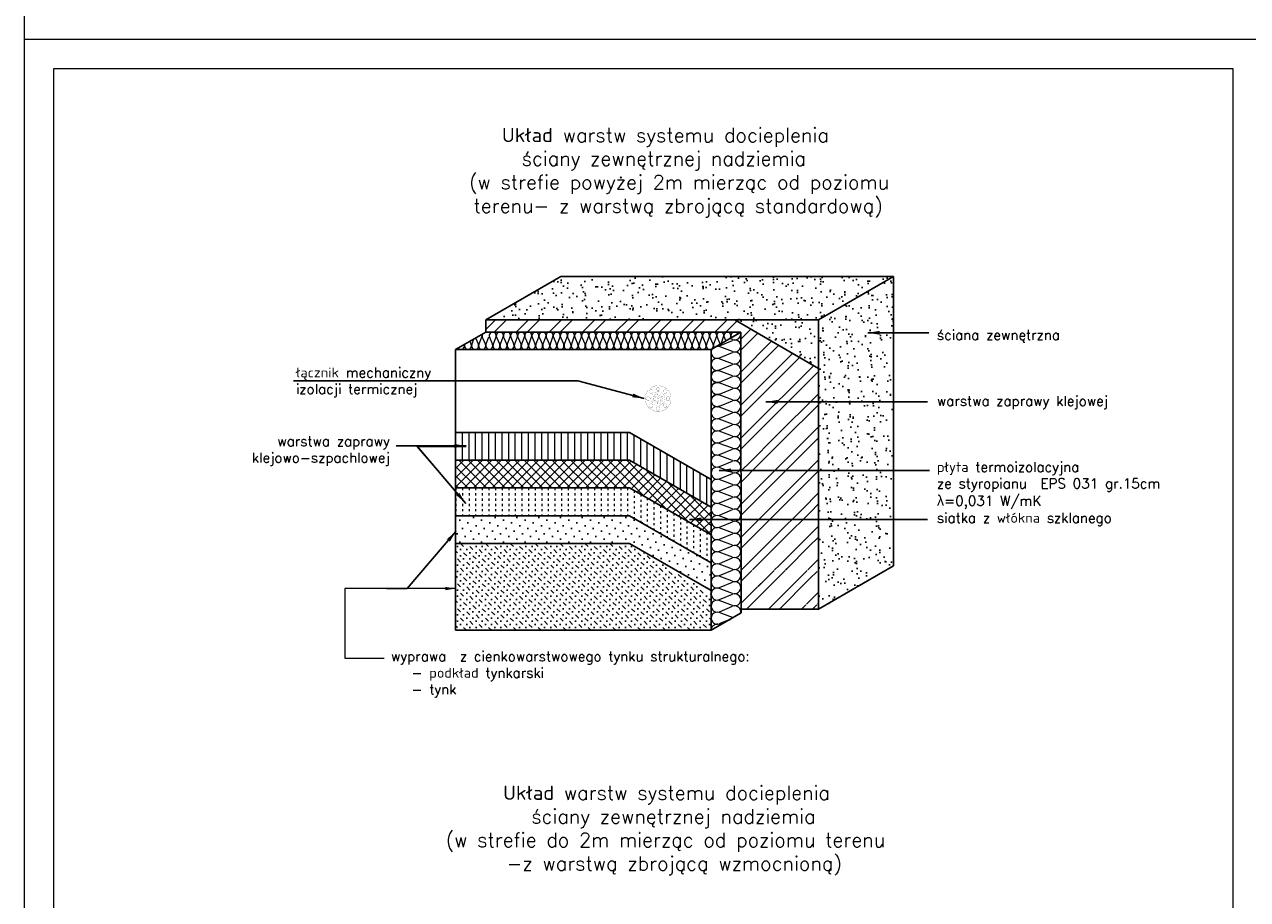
# Model space of a CAD drawing. Header units: millimetres. Extents: x 107252 to 132489, y 44218 to 60710.
# Tile 65 of 72: x 124089 to 126164, y 54588 to 56073. Entities that reach past the tile are written whole.
import ezdxf

# ---------------------------------------------------------------- set-up
doc = ezdxf.new("R2010")
doc.units = ezdxf.units.MM
doc.linetypes.add('ACAD_ISO02W100', pattern=[15, 12, -3])
doc.linetypes.add('ACAD_ISO03W100', pattern=[30, 12, -18])
for name, color, linetype in [('A-BUD-MA-MATERIALY', 7, 'Continuous'), ('FASTENER', 104, 'Continuous'), ('MED', 6, 'Continuous')]:
    doc.layers.add(name, color=color, linetype=linetype)
doc.layers.add('cienka', color=3, linetype='Continuous', lineweight=18)
doc.layers.add('przerywa', color=100, linetype='ACAD_ISO02W100', lineweight=5)
doc.styles.get("Standard").update_dxf_attribs({"font": 'GOTHIC.TTF'})
doc.styles.add('tekst', font='segoeui.ttf', dxfattribs={"height": 20})
doc.dimstyles.new('ISO-25', dxfattribs={"dimtxt": 2.5, "dimasz": 2.5, "dimexe": 1.25, "dimexo": 0.625, "dimtad": 1, "dimtxsty": 'Standard', "dimcen": 2.5, "dimadec": 0, "dimazin": 0, "dimtfac": 1, "dimtmove": 0, "dimatfit": 3, "dimfxl": 1, "dimarcsym": 0})
pattern_1 = [(352.5, (219711.374, 36886.888), (19.683505, 21.0140233), [0, -22.701504, 0, -25.38984, 0, -24.2697]), (322.5, (219711.374, 36886.888), (48.494292, 11.113843), [0, -12.246864, 0, -20.461224, 0, -7.84098]), (282.5, (219698.384, 36899.878), (32.94754, -32.82803), [0, -7.4676, 0, -26.88336, 0, -35.09772]), (272.5, (219698.384, 36899.878), (41.015986, -22.47813), [0, -3.7338, 0, -17.623536, 0, -20.16252])]

msp = doc.modelspace()

# ---------------------------------------------------------------- hatches: boundary and pattern name
at = {"true_color": 0x000000}
h = msp.add_hatch(dxfattribs=at)
h.set_pattern_fill('AR-SAND', color=18, scale=0.588, angle=315, style=0)
h.set_pattern_definition(pattern_1)
h.paths.add_polyline_path([(125354.197, 55571.516), (125435.89, 55571.516), (125563.195, 55645.016), (124998.556, 55645.016), (124871.27, 55571.527), (124871.27, 55571.516), (125283.274, 55571.516)])
h = msp.add_hatch(dxfattribs=at)
h.set_pattern_fill('AR-SAND', color=18, scale=0.588, angle=315, style=0)
h.set_pattern_definition(pattern_1)
h.paths.add_polyline_path([(125563.195, 55645.016), (125435.89, 55571.516), (125435.89, 55080.534), (125563.195, 55154.034)])
h = msp.add_hatch(dxfattribs=at)
h.set_pattern_fill('AR-SAND', color=18, scale=0.588, angle=315, style=0)
h.set_pattern_definition(pattern_1)
h.paths.add_polyline_path([(125354.197, 55571.516), (125293.685, 55571.516), (125435.89, 55488.711), (125435.89, 55571.516)])
at = {"lineweight": 0, "true_color": 0x000000}
h = msp.add_hatch(dxfattribs=at)
h.set_pattern_fill('LINE', color=18, scale=3.528, angle=90, style=0)
h.set_pattern_definition([(270, (211172.198, 74283.98), (-11.2014, -7e-16), [])])
h.paths.add_polyline_path([(124820.244, 55333.184), (124820.244, 55380.224), (125115.452, 55380.224), (125253.644, 55300.439), (125253.644, 55253.399), (125115.452, 55333.184)])
at = {"true_color": 0x000000}
h = msp.add_hatch(dxfattribs=at)
h.set_pattern_fill('NET', color=18, scale=3.528, angle=315, style=0)
h.set_pattern_definition([(45, (211172.198, 74378.06), (7.9205859, -7.9205859), []), (315, (211172.198, 74378.06), (-7.9205859, -7.9205859), [])])
h.paths.add_polyline_path([(124820.244, 55286.144), (124820.244, 55333.184), (125115.452, 55333.184), (125253.644, 55253.399), (125253.644, 55206.359), (125115.452, 55286.144)])
h = msp.add_hatch(dxfattribs=at)
h.set_pattern_fill('DOTS', color=18, scale=8.232, angle=315, style=0)
h.set_pattern_definition([(45, (211172.198, 74378.06), (13.8610253, -4.6203418), [0, -13.0683])])
h.paths.add_polyline_path([(124820.244, 55192.064), (124820.244, 55239.104), (125115.452, 55239.104), (125253.644, 55159.319), (125253.644, 55112.279), (125115.452, 55192.064)])
h = msp.add_hatch(dxfattribs=at)
h.set_pattern_fill('MUDST', color=18, scale=1.176, angle=45, style=0)
h.set_pattern_definition([(315, (211173.349, 74370.414), (5.2803906, -15.8411718), [7.4676, -7.4676, 0, -7.4676, 0, -7.4676])])
h.paths.add_polyline_path([(125115.452, 55192.064), (125254.795, 55104.633), (125254.795, 55044.608), (124821.395, 55044.608), (124820.244, 55192.064)])

# ---------------------------------------------------------------- linework, layer by layer
at = {"color": 18, "true_color": 0x000000}
for p, q in [((124871.269, 55555.049), (124887.746, 55571.527)), ((124885.584, 55550.654), (124906.456, 55571.527)), ((124922.686, 55550.336), (124943.876, 55571.527)), ((124941.396, 55550.336), (124962.587, 55571.527)), ((124979.134, 55550.654), (125000.007, 55571.527)), ((124997.844, 55550.654), (125018.717, 55571.527)), ((125035.264, 55550.654), (125056.137, 55571.527)), ((125053.974, 55550.654), (125074.847, 55571.527)), ((125091.076, 55550.336), (125112.267, 55571.527)), ((125110.104, 55550.654), (125130.977, 55571.527)), ((125147.524, 55550.654), (125168.397, 55571.527)), ((125166.235, 55550.654), (125187.107, 55571.527)), ((125203.655, 55550.654), (125224.527, 55571.527)), ((125222.046, 55550.336), (125243.237, 55571.527)), ((125259.785, 55550.654), (125280.657, 55571.527)), ((125278.495, 55550.654), (125297.269, 55569.429)), ((125304.218, 55538.957), (125320.919, 55555.658)), ((125304.218, 55520.247), (125332.743, 55548.773)), ((125304.218, 55482.827), (125356.393, 55535.002)), ((125304.218, 55464.117), (125368.217, 55528.116)), ((124820.244, 55521.136), (124820.244, 55044.608)), ((125253.644, 55521.136), (125253.644, 55044.608)), ((125304.218, 55426.697), (125391.867, 55514.346)), ((125304.218, 55407.986), (125403.311, 55507.079)), ((125317.319, 55383.668), (125427.341, 55493.689)), ((125332.018, 55379.657), (125435.89, 55483.528)), ((125361.417, 55371.636), (125435.888, 55446.107)), ((125376.116, 55367.625), (125435.888, 55427.397)), ((125304.218, 55370.566), (125317.319, 55383.668)), ((125405.515, 55359.604), (125435.888, 55389.977)), ((124820.244, 55380.224), (125115.452, 55380.224)), ((125115.452, 55380.224), (125253.644, 55300.439)), ((125304.218, 55351.856), (125332.018, 55379.657)), ((125321.127, 55331.346), (125361.417, 55371.636)), ((125335.344, 55326.853), (125376.116, 55367.625)), ((125420.214, 55355.593), (125435.888, 55371.267)), ((125363.779, 55317.867), (125405.515, 55359.604)), ((125377.996, 55313.375), (125420.214, 55355.593)), ((124820.244, 55333.184), (125115.452, 55333.184)), ((125115.452, 55333.184), (125253.644, 55253.399)), ((125304.218, 55314.436), (125321.127, 55331.346)), ((125304.218, 55295.726), (125335.344, 55326.853)), ((125406.431, 55304.389), (125435.888, 55333.847)), ((125326.322, 55280.41), (125363.779, 55317.867)), ((125340.021, 55275.399), (125377.996, 55313.375)), ((125367.419, 55265.377), (125406.431, 55304.389)), ((125381.118, 55260.366), (125420.648, 55299.896)), ((125420.648, 55299.896), (125435.888, 55315.137)), ((124820.244, 55286.144), (125115.452, 55286.144)), ((125115.452, 55286.144), (125253.644, 55206.359)), ((125304.218, 55258.306), (125326.322, 55280.41)), ((125304.218, 55239.596), (125340.021, 55275.399)), ((125323.836, 55221.795), (125367.419, 55265.377)), ((125337.597, 55216.845), (125381.118, 55260.366)), ((125408.516, 55250.344), (125435.888, 55277.717)), ((125422.215, 55245.333), (125435.888, 55259.007)), ((124820.244, 55239.104), (125115.452, 55239.104)), ((125115.452, 55239.104), (125253.644, 55159.319)), ((125365.118, 55206.946), (125408.516, 55250.344)), ((125378.878, 55201.997), (125422.215, 55245.333)), ((125304.218, 55202.176), (125323.836, 55221.795)), ((125304.218, 55183.466), (125337.597, 55216.845)), ((125406.399, 55192.097), (125435.888, 55221.587)), ((125328.955, 55170.783), (125365.118, 55206.946)), ((125342.082, 55165.2), (125378.878, 55201.997)), ((125420.16, 55187.148), (125435.888, 55202.876)), ((124820.244, 55192.064), (125115.452, 55192.064)), ((125115.452, 55192.064), (125253.644, 55112.279)), ((125368.336, 55154.034), (125406.399, 55192.097)), ((125381.463, 55148.451), (125420.16, 55187.148)), ((125305.296, 55147.124), (125328.955, 55170.783)), ((125324.006, 55147.124), (125342.082, 55165.2)), ((125361.426, 55147.124), (125368.336, 55154.034)), ((125417.556, 55147.124), (125435.888, 55165.456)), ((125304.218, 55146.046), (125304.253, 55146.082)), ((125304.218, 55127.336), (125311.061, 55134.18)), ((125304.733, 55090.431), (125360.383, 55146.082)), ((125311.061, 55134.18), (125322.963, 55146.082)), ((125313.534, 55080.522), (125379.093, 55146.082)), ((125350.954, 55080.522), (125407.716, 55137.284)), ((125380.136, 55147.124), (125381.463, 55148.451)), ((125407.716, 55137.284), (125416.514, 55146.082)), ((125420.843, 55131.701), (125433.776, 55144.634)), ((125333.662, 55119.36), (125338.299, 55123.997)), ((125369.664, 55080.522), (125420.843, 55131.701)), ((125415.381, 55088.819), (125422.291, 55095.729)), ((125422.291, 55095.729), (125435.89, 55109.328)), ((125407.084, 55080.522), (125414.339, 55087.776)), ((125425.794, 55080.522), (125433.049, 55087.776)), ((125434.091, 55088.819), (125435.418, 55090.146)), ((125435.418, 55090.146), (125435.89, 55090.617))]:
    msp.add_line(p, q, dxfattribs=at)
at = {"color": 18, "lineweight": 0, "true_color": 0x000000}
for p, q in [((124844.405, 55535.12), (124846.761, 55529.502)), ((124847.613, 55529.285), (124851.289, 55539.1)), ((124852.223, 55531.473), (124852.223, 55531.473)), ((124854.116, 55540.735), (124858.827, 55529.502)), ((124854.116, 55540.735), (124858.827, 55529.502)), ((124859.68, 55529.284), (124864.653, 55542.566)), ((124859.68, 55529.285), (124864.653, 55542.566)), ((124865.506, 55542.348), (124870.893, 55529.502)), ((124871.746, 55529.284), (124876.72, 55542.566)), ((124877.572, 55542.348), (124882.96, 55529.502)), ((124883.812, 55529.284), (124888.786, 55542.566)), ((124889.639, 55542.348), (124895.026, 55529.502)), ((124895.879, 55529.284), (124900.852, 55542.566)), ((124901.705, 55542.348), (124907.093, 55529.502)), ((124907.945, 55529.284), (124912.919, 55542.566)), ((124913.771, 55542.348), (124919.159, 55529.502)), ((124920.012, 55529.284), (124924.985, 55542.566)), ((124925.838, 55542.348), (124931.225, 55529.502)), ((124932.078, 55529.284), (124937.051, 55542.566)), ((124937.904, 55542.348), (124943.292, 55529.502)), ((124944.144, 55529.284), (124949.118, 55542.566)), ((124944.144, 55529.284), (124949.118, 55542.566)), ((124949.971, 55542.348), (124955.358, 55529.502)), ((124956.211, 55529.284), (124961.184, 55542.566)), ((124962.037, 55542.348), (124967.424, 55529.502)), ((124968.277, 55529.284), (124973.251, 55542.566)), ((124974.103, 55542.348), (124979.491, 55529.502)), ((124980.343, 55529.284), (124985.317, 55542.566)), ((124986.17, 55542.348), (124991.557, 55529.502)), ((124992.41, 55529.284), (124997.383, 55542.566)), ((124998.236, 55542.348), (125003.624, 55529.502)), ((125004.476, 55529.284), (125009.45, 55542.566)), ((125010.302, 55542.348), (125015.69, 55529.502)), ((125016.543, 55529.284), (125021.516, 55542.566)), ((125022.369, 55542.348), (125027.756, 55529.502)), ((125028.609, 55529.284), (125033.583, 55542.566)), ((125034.435, 55542.348), (125039.823, 55529.502)), ((125034.435, 55542.348), (125039.823, 55529.502)), ((125040.675, 55529.284), (125045.649, 55542.566)), ((125046.502, 55542.348), (125051.889, 55529.502)), ((125052.742, 55529.284), (125057.715, 55542.566)), ((125058.568, 55542.348), (125063.955, 55529.502)), ((125064.808, 55529.284), (125069.782, 55542.566)), ((125070.634, 55542.348), (125076.022, 55529.502)), ((125076.874, 55529.284), (125081.848, 55542.566)), ((125082.701, 55542.348), (125088.088, 55529.502)), ((125088.941, 55529.284), (125093.914, 55542.566)), ((125094.767, 55542.348), (125100.155, 55529.502)), ((125101.007, 55529.284), (125105.981, 55542.566)), ((125106.833, 55542.348), (125112.221, 55529.502)), ((125113.074, 55529.284), (125118.047, 55542.566)), ((125118.9, 55542.348), (125124.287, 55529.502)), ((125125.14, 55529.284), (125130.114, 55542.566)), ((125125.14, 55529.284), (125130.114, 55542.566)), ((125130.966, 55542.348), (125136.354, 55529.502)), ((125137.206, 55529.284), (125142.18, 55542.566)), ((125143.033, 55542.348), (125148.42, 55529.502)), ((125149.273, 55529.284), (125154.246, 55542.566)), ((125155.099, 55542.348), (125160.486, 55529.502)), ((125161.339, 55529.284), (125166.313, 55542.566)), ((125167.165, 55542.348), (125172.553, 55529.502)), ((125173.405, 55529.284), (125178.379, 55542.566)), ((125179.232, 55542.348), (125184.619, 55529.502)), ((125185.472, 55529.284), (125190.445, 55542.566)), ((125191.298, 55542.348), (125196.686, 55529.502)), ((125197.538, 55529.284), (125202.512, 55542.566)), ((125203.364, 55542.348), (125208.752, 55529.502)), ((125209.605, 55529.284), (125214.578, 55542.566)), ((125215.431, 55542.348), (125220.818, 55529.502)), ((125215.431, 55542.348), (125220.818, 55529.502)), ((125221.671, 55529.284), (125226.645, 55542.566)), ((125227.497, 55542.348), (125232.885, 55529.502)), ((125233.737, 55529.284), (125238.711, 55542.566)), ((125239.564, 55542.348), (125244.951, 55529.502)), ((125245.804, 55529.284), (125250.777, 55542.566)), ((125251.63, 55542.348), (125257.017, 55529.502)), ((125257.87, 55529.284), (125262.844, 55542.566)), ((125263.696, 55542.348), (125269.084, 55529.502)), ((125267.867, 55527.458), (125289.706, 55536.617)), ((125270.592, 55531.036), (125274.91, 55542.566)), ((125275.763, 55542.348), (125278.558, 55535.683)), ((125290.076, 55538.066), (125285.561, 55539.757)), ((125286.032, 55540.044), (125286.976, 55542.566)), ((125290.076, 55517.553), (125267.497, 55526.009)), ((125267.867, 55506.945), (125289.706, 55516.104)), ((125290.076, 55497.041), (125267.497, 55505.496)), ((125267.867, 55486.432), (125289.706, 55495.591)), ((125290.076, 55476.528), (125267.497, 55484.983)), ((125290.076, 55476.528), (125267.497, 55484.983)), ((125267.867, 55465.92), (125289.706, 55475.078)), ((125290.076, 55456.015), (125267.497, 55464.47)), ((125267.867, 55445.407), (125289.706, 55454.565)), ((125290.076, 55435.502), (125267.497, 55443.957)), ((125290.076, 55414.989), (125267.497, 55423.444)), ((125267.867, 55424.894), (125289.706, 55434.053)), ((125290.076, 55394.476), (125267.497, 55402.932)), ((125267.867, 55404.381), (125289.706, 55413.54)), ((125290.076, 55373.964), (125267.497, 55382.419)), ((125267.867, 55383.868), (125289.706, 55393.027)), ((125290.076, 55353.451), (125267.497, 55361.906)), ((125267.867, 55363.355), (125289.706, 55372.514)), ((124754.532, 55356.466), (124838.236, 55356.466)), ((124754.532, 55356.466), (124837.29, 55259.628)), ((125290.076, 55332.938), (125267.497, 55341.393)), ((125290.076, 55332.938), (125267.497, 55341.393)), ((125267.867, 55342.842), (125289.706, 55352.001)), ((125267.867, 55342.842), (125289.706, 55352.001)), ((125290.076, 55312.425), (125267.497, 55320.88)), ((125267.867, 55322.33), (125289.706, 55331.488)), ((125267.867, 55322.33), (125289.706, 55331.488)), ((125290.076, 55291.912), (125267.497, 55300.367)), ((125267.867, 55301.817), (125289.706, 55310.976)), ((125290.076, 55271.399), (125267.497, 55279.854)), ((125267.867, 55281.304), (125289.706, 55290.463)), ((125290.076, 55250.887), (125267.497, 55259.342)), ((125267.867, 55260.791), (125289.706, 55269.95)), ((125290.076, 55230.374), (125267.497, 55238.829)), ((125267.867, 55240.278), (125289.706, 55249.437)), ((125290.076, 55209.861), (125267.497, 55218.316)), ((125267.867, 55219.765), (125289.706, 55228.924)), ((125290.076, 55189.348), (125267.497, 55197.803)), ((125290.076, 55189.348), (125267.497, 55197.803)), ((125267.867, 55199.253), (125289.706, 55208.411)), ((125290.076, 55168.835), (125267.497, 55177.29)), ((125267.867, 55178.74), (125289.706, 55187.899)), ((125290.076, 55148.322), (125267.497, 55156.777)), ((125267.867, 55158.227), (125289.706, 55167.386)), ((125290.076, 55127.809), (125267.497, 55136.265)), ((125267.867, 55137.714), (125289.706, 55146.873)), ((124802.837, 55115.498), (124632.142, 55115.498)), ((124632.142, 55115.498), (124632.142, 54997.232)), ((124819.637, 55115.498), (124632.142, 55115.498)), ((125290.076, 55107.297), (125267.497, 55115.752)), ((125267.867, 55117.201), (125289.706, 55126.36)), ((125290.076, 55086.784), (125267.497, 55095.239)), ((125267.867, 55096.688), (125289.706, 55105.847)), ((125290.076, 55066.271), (125267.497, 55074.726)), ((125267.867, 55076.176), (125289.706, 55085.334)), ((124632.142, 54997.232), (124699.209, 54997.232))]:
    msp.add_line(p, q, dxfattribs=at)
at = {"color": 18, "linetype": 'ACAD_ISO03W100', "lineweight": 0, "ltscale": 0.3, "true_color": 0x000000}
for p, q in [((124820.606, 55286.144), (124820.606, 55239.104)), ((124831.807, 55286.144), (124831.807, 55239.104)), ((124843.008, 55286.144), (124843.008, 55239.104)), ((124854.21, 55286.144), (124854.21, 55239.104)), ((124865.411, 55286.144), (124865.411, 55239.104)), ((124876.613, 55286.144), (124876.613, 55239.104)), ((124887.814, 55286.144), (124887.814, 55239.104)), ((124899.015, 55286.144), (124899.015, 55239.104)), ((124910.217, 55286.144), (124910.217, 55239.104)), ((124921.418, 55286.144), (124921.418, 55239.104)), ((124932.62, 55286.144), (124932.62, 55239.104)), ((124943.821, 55286.144), (124943.821, 55239.104)), ((124955.022, 55286.144), (124955.022, 55239.104)), ((124966.224, 55286.144), (124966.224, 55239.104)), ((124977.425, 55286.144), (124977.425, 55239.104)), ((124988.627, 55286.144), (124988.627, 55239.104)), ((124999.828, 55286.144), (124999.828, 55239.104)), ((125011.029, 55286.144), (125011.029, 55239.104)), ((125022.231, 55286.144), (125022.231, 55239.104)), ((125033.432, 55286.144), (125033.432, 55239.104)), ((125044.634, 55286.144), (125044.634, 55239.104)), ((125055.835, 55286.144), (125055.835, 55239.104)), ((125067.036, 55286.144), (125067.036, 55239.104)), ((125078.238, 55286.144), (125078.238, 55239.104)), ((125089.439, 55286.144), (125089.439, 55239.104)), ((125100.641, 55286.144), (125100.641, 55239.104)), ((125111.842, 55286.144), (125111.842, 55239.104)), ((125123.043, 55281.761), (125123.043, 55234.721)), ((125134.245, 55275.294), (125134.245, 55228.254)), ((125145.446, 55268.827), (125145.446, 55221.787)), ((125156.648, 55262.36), (125156.648, 55215.32)), ((125167.849, 55255.893), (125167.849, 55208.853)), ((125179.05, 55249.426), (125179.05, 55202.386)), ((125190.252, 55242.959), (125190.252, 55195.919)), ((125201.453, 55236.492), (125201.453, 55189.452)), ((125212.655, 55230.024), (125212.655, 55182.984)), ((125223.856, 55223.557), (125223.856, 55176.517)), ((125235.057, 55217.09), (125235.057, 55170.05)), ((125246.259, 55210.623), (125246.259, 55163.583))]:
    msp.add_line(p, q, dxfattribs=at)
at = {"color": 18, "lineweight": 0, "true_color": 0x000000}
for centre, radius, start, end in [((124883.136, 55544.681), 6.033, 339.470237, 202.752216), ((124895.202, 55544.681), 6.033, 339.470237, 202.752216), ((124907.269, 55544.681), 6.033, 339.470237, 202.752216), ((124919.335, 55544.681), 6.033, 339.470237, 202.752216), ((124931.401, 55544.681), 6.033, 339.470237, 202.752216), ((124943.468, 55544.681), 6.033, 339.470237, 202.752216), ((124943.468, 55544.681), 6.033, 339.470237, 62.70654), ((124955.534, 55544.681), 6.033, 339.470237, 202.752216), ((124967.601, 55544.681), 6.033, 339.470237, 202.752216), ((124979.667, 55544.681), 6.033, 339.470237, 202.752216), ((124991.733, 55544.681), 6.033, 339.470237, 202.752216), ((125003.8, 55544.681), 6.033, 339.470237, 202.752216), ((125015.866, 55544.681), 6.033, 339.470237, 202.752216), ((125027.932, 55544.681), 6.033, 339.470237, 202.752216), ((125039.999, 55544.681), 6.033, 339.470237, 202.752216), ((125039.999, 55544.681), 6.033, 339.470237, 62.70654), ((125052.065, 55544.681), 6.033, 339.470237, 202.752216), ((125064.132, 55544.681), 6.033, 339.470237, 202.752216), ((125076.198, 55544.681), 6.033, 339.470237, 202.752216), ((125088.264, 55544.681), 6.033, 339.470237, 202.752216), ((125100.331, 55544.681), 6.033, 339.470237, 202.752216), ((125112.397, 55544.681), 6.033, 339.470237, 202.752216), ((125124.464, 55544.681), 6.033, 339.470237, 202.752216), ((125124.464, 55544.681), 6.033, 339.470237, 62.70654), ((125136.53, 55544.681), 6.033, 339.470237, 202.752216), ((125148.596, 55544.681), 6.033, 339.470237, 202.752216), ((125160.663, 55544.681), 6.033, 339.470237, 202.752216), ((125172.729, 55544.681), 6.033, 339.470237, 202.752216), ((125184.795, 55544.681), 6.033, 339.470237, 202.752216), ((125196.862, 55544.681), 6.033, 339.470237, 202.752216), ((125208.928, 55544.681), 6.033, 339.470237, 202.752216), ((125220.995, 55544.681), 6.033, 339.470237, 202.752216), ((125233.061, 55544.681), 6.033, 339.470237, 202.752216), ((125245.127, 55544.681), 6.033, 339.470237, 202.752216), ((125257.194, 55544.681), 6.033, 339.470237, 202.752216), ((125269.26, 55544.681), 6.033, 339.470237, 202.752216), ((125281.326, 55544.681), 6.033, 339.470237, 202.752216), ((125293.393, 55544.681), 6.033, 27.451177, 202.752216), ((125293.673, 55547.671), 10.256, 249.470237, 14.718667), ((124829.131, 55527.169), 6.033, 217.308983, 22.752216), ((124841.197, 55527.169), 6.033, 159.470237, 22.752216), ((124853.263, 55527.169), 6.033, 159.470237, 22.752216), ((124853.263, 55527.168), 6.033, 266.961022, 22.752216), ((124865.33, 55527.168), 6.033, 159.470237, 22.752216), ((124865.33, 55527.169), 6.033, 159.470237, 22.752216), ((124859.003, 55544.681), 6.033, 339.470237, 20.789434), ((124859.003, 55544.681), 6.033, 339.470237, 20.789434), ((124871.07, 55544.681), 6.033, 152.851916, 202.752216), ((124877.396, 55527.168), 6.033, 159.470237, 22.752216), ((124889.462, 55527.168), 6.033, 159.470237, 22.752216), ((124901.529, 55527.168), 6.033, 159.470237, 22.752216), ((124913.595, 55527.168), 6.033, 159.470237, 22.752216), ((124913.595, 55527.168), 6.033, 159.470237, 225.842411), ((124913.595, 55527.168), 6.033, 303.706407, 22.752216), ((124925.662, 55527.168), 6.033, 159.470237, 22.752216), ((124937.728, 55527.168), 6.033, 159.470237, 22.752216), ((124949.794, 55527.168), 6.033, 159.470237, 22.752216), ((124949.794, 55527.168), 6.033, 159.470237, 22.752216), ((124961.861, 55527.168), 6.033, 159.470237, 22.752216), ((124973.927, 55527.168), 6.033, 159.470237, 22.752216), ((124985.993, 55527.168), 6.033, 159.470237, 22.752216), ((124998.06, 55527.168), 6.033, 159.470237, 22.752216), ((124998.06, 55527.168), 6.033, 159.470237, 225.842411), ((124998.06, 55527.168), 6.033, 303.706407, 22.752216), ((125010.126, 55527.168), 6.033, 159.470237, 22.752216), ((125022.193, 55527.168), 6.033, 159.470237, 22.752216), ((125034.259, 55527.168), 6.033, 159.470237, 22.752216), ((125034.259, 55527.168), 6.033, 266.961022, 22.752216), ((125046.325, 55527.168), 6.033, 159.470237, 22.752216), ((125058.392, 55527.168), 6.033, 159.470237, 22.752216), ((125070.458, 55527.168), 6.033, 159.470237, 22.752216), ((125082.524, 55527.168), 6.033, 159.470237, 22.752216), ((125094.591, 55527.168), 6.033, 159.470237, 22.752216), ((125094.591, 55527.168), 6.033, 159.470237, 225.842411), ((125094.591, 55527.168), 6.033, 303.706407, 22.752216), ((125106.657, 55527.168), 6.033, 159.470237, 22.752216), ((125118.724, 55527.168), 6.033, 159.470237, 22.752216), ((125130.79, 55527.168), 6.033, 159.470237, 22.752216), ((125130.79, 55527.168), 6.033, 159.470237, 22.752216), ((125142.856, 55527.168), 6.033, 159.470237, 22.752216), ((125154.923, 55527.168), 6.033, 159.470237, 22.752216), ((125166.989, 55527.168), 6.033, 159.470237, 22.752216), ((125179.055, 55527.168), 6.033, 159.470237, 22.752216), ((125179.055, 55527.168), 6.033, 159.470237, 225.842411), ((125179.055, 55527.168), 6.033, 303.706407, 22.752216), ((125191.122, 55527.168), 6.033, 159.470237, 22.752216), ((125203.188, 55527.168), 6.033, 159.470237, 22.752216), ((125215.255, 55527.168), 6.033, 159.470237, 22.752216), ((125215.255, 55527.168), 6.033, 159.470237, 22.752216), ((125227.321, 55527.168), 6.033, 159.470237, 22.752216), ((125239.387, 55527.168), 6.033, 159.470237, 22.752216), ((125251.454, 55527.168), 6.033, 159.470237, 22.752216), ((125251.454, 55527.168), 6.033, 159.470237, 225.842411), ((125263.52, 55527.168), 6.033, 159.470237, 212.380861), ((125263.901, 55536.916), 10.256, 265.8474, 292.752216), ((125293.673, 55527.158), 10.256, 249.470237, 112.752216), ((125263.901, 55516.404), 10.256, 145.770722, 292.752216), ((125263.901, 55516.404), 10.256, 69.470237, 94.749435), ((125293.673, 55506.646), 10.256, 249.470237, 112.752216), ((125263.901, 55495.891), 10.256, 69.470237, 292.752216), ((125293.673, 55486.133), 10.256, 249.470237, 112.752216), ((125293.673, 55486.133), 10.256, 249.470237, 112.752216), ((125293.673, 55465.62), 10.256, 249.470237, 112.752216), ((125293.673, 55445.107), 10.256, 249.470237, 112.752216), ((125263.901, 55413.839), 10.256, 69.470237, 292.752216), ((125293.673, 55424.594), 10.256, 249.470237, 112.752216), ((125293.673, 55424.594), 10.256, 33.706407, 112.752216), ((125263.901, 55393.326), 10.256, 69.470237, 292.752216), ((125293.673, 55404.081), 10.256, 249.470237, 112.752216), ((125263.901, 55372.814), 10.256, 69.470237, 292.752216), ((125293.673, 55383.569), 10.256, 249.470237, 112.752216), ((125263.901, 55352.301), 10.256, 69.470237, 292.752216), ((125293.673, 55363.056), 10.256, 249.470237, 112.752216), ((125263.901, 55331.788), 10.256, 69.470237, 292.752216), ((125263.901, 55331.788), 10.256, 69.470237, 292.752216), ((125293.673, 55342.543), 10.256, 249.470237, 112.752216), ((125293.673, 55342.543), 10.256, 249.470237, 112.752216), ((125263.901, 55311.275), 10.256, 69.470237, 292.752216), ((125293.673, 55322.03), 10.256, 249.470237, 112.752216), ((125263.901, 55290.762), 10.256, 69.470237, 292.752216), ((125293.673, 55301.517), 10.256, 249.470237, 112.752216), ((125263.901, 55270.249), 10.256, 69.470237, 292.752216), ((125293.673, 55281.004), 10.256, 249.470237, 112.752216), ((125263.901, 55249.737), 10.256, 69.470237, 292.752216), ((125293.673, 55260.492), 10.256, 249.470237, 112.752216), ((125263.901, 55229.224), 10.256, 69.470237, 292.752216), ((125293.673, 55239.979), 10.256, 249.470237, 112.752216), ((125263.901, 55208.711), 10.256, 69.470237, 292.752216), ((125293.673, 55219.466), 10.256, 249.470237, 112.752216), ((125263.901, 55188.198), 10.256, 69.470237, 292.752216), ((125293.673, 55198.953), 10.256, 249.470237, 112.752216), ((125293.673, 55198.953), 10.256, 249.470237, 112.752216), ((125263.901, 55167.685), 10.256, 69.470237, 292.752216), ((125293.673, 55178.44), 10.256, 249.470237, 112.752216), ((125263.901, 55147.172), 10.256, 69.470237, 292.752216), ((125293.673, 55157.927), 10.256, 249.470237, 112.752216), ((125263.901, 55126.66), 10.256, 69.470237, 292.752216), ((125293.673, 55137.415), 10.256, 249.470237, 112.752216), ((125263.901, 55106.147), 10.256, 69.470237, 292.752216), ((125293.673, 55116.902), 10.256, 249.470237, 112.752216), ((125263.901, 55085.634), 10.256, 69.470237, 292.752216), ((125293.673, 55096.389), 10.256, 249.470237, 112.752216), ((125263.901, 55065.121), 10.256, 69.470237, 292.752216), ((125293.673, 55075.876), 10.256, 346.466187, 112.752216), ((125263.901, 55044.608), 10.256, 69.470237, 180)]:
    msp.add_arc(centre, radius, start, end, dxfattribs=at)
msp.add_solid([(124802.837, 55118.298), (124819.637, 55115.498), (124802.837, 55112.698)], dxfattribs=at)
at = {"layer": 'A-BUD-MA-MATERIALY', "color": 18, "true_color": 0x000000}
for p, q in [((125269.186, 55053.581), (125267.497, 55054.213)), ((125267.867, 55055.663), (125285.863, 55063.21))]:
    msp.add_line(p, q, dxfattribs=at)
for centre in [(125263.901, 55475.378), (125263.901, 55454.865), (125263.901, 55434.352)]:
    msp.add_arc(centre, 10.256, 69.470237, 292.752216, dxfattribs=at)
at = {"layer": 'cienka', "color": 18, "true_color": 0x000000}
for p, q in [((124088.734, 56047.75), (124088.734, 59017.75)), ((124088.734, 56047.75), (126188.734, 56047.75)), ((124088.734, 56047.75), (126188.734, 56047.75)), ((124088.734, 53077.75), (124088.734, 56047.75)), ((124138.734, 55997.75), (126138.734, 55997.75)), ((124138.734, 53127.75), (124138.734, 55997.75)), ((126138.734, 55997.75), (126138.734, 53127.75))]:
    msp.add_line(p, q, dxfattribs=at)
at = {"layer": 'FASTENER', "color": 18, "true_color": 0x000000}
for points, const_width in [([(125167.226, 55459.461, 0.1396406), (125155.379, 55458.085, 0.0984914), (125148.258, 55453.327, 0.0984914), (125143.5, 55446.206, 0.0984914), (125141.829, 55437.806, 0.0984914), (125143.5, 55429.406, 0.0984914), (125148.258, 55422.285, 0.0984914), (125155.379, 55417.527, 0.0984914), (125163.779, 55415.856, 0.0984914), (125172.178, 55417.527, 0.0984914), (125179.299, 55422.285, 0.0984914), (125184.057, 55429.406, 0.0984914), (125185.728, 55437.806, 0.0984914), (125184.057, 55446.206, 0.0984914), (125179.299, 55453.327, 0.0984914), (125172.178, 55458.085, 0.06263917), (125167.25, 55459.457)], 0.265), ([(125163.246, 55445.786, 0.08188431), (125160.712, 55445.195, 0.0984914), (125158.118, 55443.461, 0.04872252), (125157.13, 55442.26, 0.0984914)], 0.0265), ([(125170.419, 55442.255, 0.04892737), (125169.428, 55443.461, 0.0984914), (125166.834, 55445.195, 0.0814998), (125164.312, 55445.786, 0.0984914)], 0.0265), ([(125156.597, 55441.338, 0.01616472), (125156.384, 55440.867, 0.0984914), (125155.775, 55437.806, 0.0984914), (125156.384, 55434.745, 0.0161381), (125156.597, 55434.275, 0.0984914)], 0.0265), ([(125157.13, 55433.353, 0.04874921), (125158.118, 55432.151, 0.0984914), (125160.712, 55430.417, 0.08185737), (125163.246, 55429.826, 0.0984914)], 0.0265), ([(125161.655, 55438.058, 0.02965476), (125161.64, 55437.806, 0.09640708), (125161.796, 55437.006, 0.0984914)], 0.0265), ([(125162.457, 55439.484, 0.03009926), (125162.265, 55439.314, 0.09589236), (125161.811, 55438.642, 0.0984914)], 0.0265), ([(125162.1, 55436.484, 0.02916389), (125162.265, 55436.298, 0.0984914), (125162.957, 55435.836, 0.0984914)], 0.0265), ([(125163.773, 55439.939, 0.0955327), (125162.98, 55439.786, 0.0984914)], 0.0265), ([(125163.527, 55435.687, 0.02891572), (125163.773, 55435.673, 0.09677705), (125164.576, 55435.83, 0.0984914)], 0.0265), ([(125164.03, 55439.923, 0.03023609), (125163.773, 55439.939, 0.0984914)], 0.0265), ([(125164.311, 55429.826, 0.08152676), (125166.834, 55430.417, 0.0984914), (125169.428, 55432.151, 0.04890039), (125170.419, 55433.357, 0.0984914)], 0.0265), ([(125165.451, 55439.123, 0.0299866), (125165.281, 55439.314, 0.09553872), (125164.612, 55439.767, 0.0984914)], 0.0265), ([(125165.096, 55436.133, 0.02905468), (125165.281, 55436.298, 0.09641729), (125165.737, 55436.974, 0.0984914)], 0.0265), ([(125165.891, 55437.555, 0.02949786), (125165.906, 55437.806, 0.09590509), (125165.752, 55438.602, 0.0984914)], 0.0265), ([(125170.951, 55434.279, 0.01598724), (125171.162, 55434.745, 0.0984914), (125171.771, 55437.806, 0.0984914), (125171.162, 55440.867, 0.0159603), (125170.952, 55441.332, 0.0984914)], 0.0265)]:
    msp.add_lwpolyline(points, format="xyb", dxfattribs=dict(at, const_width=const_width))
for points, const_width in [([(125149.651, 55451.913, 0.0984914), (125148.952, 55450.867, 0.0984914), (125148.706, 55449.633, 0.0984914), (125148.952, 55448.399, 0.0984914), (125149.651, 55447.353, 0.0984914), (125150.697, 55446.654, 0.0984914), (125151.931, 55446.408, 0.0984914), (125153.165, 55446.654, 0.0984914), (125154.211, 55447.353, 0.0984914), (125154.91, 55448.399, 0.0984914), (125155.156, 55449.633, 0.0984914), (125154.91, 55450.867, 0.0984914), (125154.211, 55451.913, 0.0984914), (125153.165, 55452.612, 0.0984914), (125151.931, 55452.858, 0.0984914), (125150.697, 55452.612, 0.0984914)], 0.265), ([(125163.773, 55449.358, 0.0984914), (125159.352, 55448.479, 0.0984914), (125155.604, 55445.975, 0.0984914), (125153.1, 55442.227, 0.0984914), (125152.221, 55437.806, 0.0984914), (125153.1, 55433.385, 0.0984914), (125155.604, 55429.637, 0.0984914), (125159.352, 55427.133, 0.0984914), (125163.773, 55426.254, 0.0984914), (125168.194, 55427.133, 0.0984914), (125171.942, 55429.637, 0.0984914), (125174.446, 55433.385, 0.0984914), (125175.325, 55437.806, 0.0984914), (125174.446, 55442.227, 0.0984914), (125171.942, 55445.975, 0.0984914), (125168.194, 55448.479, 0.0984914)], 0.133), ([(125163.773, 55446.337, 0.09942947), (125160.547, 55445.689, 0.09887502), (125157.803, 55443.838, 0.09810089), (125155.975, 55441.075, 0.09756043), (125155.331, 55437.806, 0.09756043), (125155.975, 55434.537, 0.09810089), (125157.803, 55431.774, 0.09887502), (125160.547, 55429.923, 0.09942947), (125163.773, 55429.275, 0.09942947), (125166.999, 55429.923, 0.09887502), (125169.742, 55431.774, 0.09810089), (125171.571, 55434.537, 0.09756043), (125172.215, 55437.806, 0.09756043), (125171.571, 55441.075, 0.09810089), (125169.742, 55443.838, 0.09887502), (125166.999, 55445.689, 0.09942947)], 0.133), ([(125163.783, 55450.895, 0.0984914), (125165.018, 55451.141, 0.0984914), (125166.064, 55451.84, 0.0984914), (125166.763, 55452.886, 0.0984914), (125167.008, 55454.12, 0.0984914), (125166.763, 55455.354, 0.0984914), (125166.064, 55456.4, 0.0984914), (125165.018, 55457.099, 0.0984914), (125163.783, 55457.345, 0.0984914), (125162.549, 55457.099, 0.0984914), (125161.503, 55456.4, 0.0984914), (125160.804, 55455.354, 0.0984914), (125160.559, 55454.12, 0.0984914), (125160.804, 55452.886, 0.0984914), (125161.503, 55451.84, 0.0984914), (125162.549, 55451.141, 0.0984914)], 0.265), ([(125177.88, 55451.928, 0.0984914), (125176.834, 55452.627, 0.0984914), (125175.6, 55452.873, 0.0984914), (125174.366, 55452.627, 0.0984914), (125173.32, 55451.928, 0.0984914), (125172.621, 55450.882, 0.0984914), (125172.376, 55449.648, 0.0984914), (125172.621, 55448.414, 0.0984914), (125173.32, 55447.368, 0.0984914), (125174.366, 55446.669, 0.0984914), (125175.6, 55446.423, 0.0984914), (125176.834, 55446.669, 0.0984914), (125177.88, 55447.368, 0.0984914), (125178.579, 55448.414, 0.0984914), (125178.825, 55449.648, 0.0984914), (125178.579, 55450.882, 0.0984914)], 0.265), ([(125143.812, 55437.795, 0.0984914), (125144.057, 55436.561, 0.0984914), (125144.756, 55435.515, 0.0984914), (125145.802, 55434.816, 0.0984914), (125147.036, 55434.571, 0.0984914), (125148.27, 55434.816, 0.0984914), (125149.316, 55435.515, 0.0984914), (125150.015, 55436.561, 0.0984914), (125150.261, 55437.795, 0.0984914), (125150.015, 55439.029, 0.0984914), (125149.316, 55440.076, 0.0984914), (125148.27, 55440.775, 0.0984914), (125147.036, 55441.02, 0.0984914), (125145.802, 55440.775, 0.0984914), (125144.756, 55440.076, 0.0984914), (125144.057, 55439.029, 0.0984914)], 0.265), ([(125149.666, 55423.684, 0.0984914), (125150.712, 55422.985, 0.0984914), (125151.946, 55422.739, 0.0984914), (125153.18, 55422.985, 0.0984914), (125154.226, 55423.684, 0.0984914), (125154.925, 55424.73, 0.0984914), (125155.17, 55425.964, 0.0984914), (125154.925, 55427.198, 0.0984914), (125154.226, 55428.244, 0.0984914), (125153.18, 55428.943, 0.0984914), (125151.946, 55429.189, 0.0984914), (125150.712, 55428.943, 0.0984914), (125149.666, 55428.244, 0.0984914), (125148.967, 55427.198, 0.0984914), (125148.721, 55425.964, 0.0984914), (125148.967, 55424.73, 0.0984914)], 0.265), ([(125163.773, 55443.404, 0.09992765), (125161.669, 55442.98, 0.09907475), (125159.877, 55441.765, 0.09789197), (125158.684, 55439.953, 0.09707171), (125158.263, 55437.806, 0.09707171), (125158.684, 55435.659, 0.09789197), (125159.877, 55433.847, 0.09907475), (125161.669, 55432.632, 0.09992765), (125163.773, 55432.207, 0.09992765), (125165.877, 55432.632, 0.09907475), (125167.669, 55433.847, 0.09789197), (125168.862, 55435.659, 0.09707171), (125169.283, 55437.806, 0.09707171), (125168.862, 55439.953, 0.09789197), (125167.669, 55441.765, 0.09907475), (125165.877, 55442.98, 0.09992765)], 0.133), ([(125163.783, 55417.845, 0.0984914), (125165.018, 55418.09, 0.0984914), (125166.064, 55418.789, 0.0984914), (125166.763, 55419.835, 0.0984914), (125167.008, 55421.069, 0.0984914), (125166.763, 55422.303, 0.0984914), (125166.064, 55423.349, 0.0984914), (125165.018, 55424.048, 0.0984914), (125163.783, 55424.294, 0.0984914), (125162.549, 55424.048, 0.0984914), (125161.503, 55423.349, 0.0984914), (125160.804, 55422.303, 0.0984914), (125160.559, 55421.069, 0.0984914), (125160.804, 55419.835, 0.0984914), (125161.503, 55418.789, 0.0984914), (125162.549, 55418.09, 0.0984914)], 0.265), ([(125163.773, 55439.05, 0.0984914), (125163.297, 55438.955, 0.0984914), (125162.893, 55438.686, 0.0984914), (125162.624, 55438.282, 0.0984914), (125162.529, 55437.806, 0.0984914), (125162.624, 55437.33, 0.0984914), (125162.893, 55436.926, 0.0984914), (125163.297, 55436.657, 0.0984914), (125163.773, 55436.562, 0.0984914), (125164.249, 55436.657, 0.0984914), (125164.653, 55436.926, 0.0984914), (125164.922, 55437.33, 0.0984914), (125165.017, 55437.806, 0.0984914), (125164.922, 55438.282, 0.0984914), (125164.653, 55438.686, 0.0984914), (125164.249, 55438.955, 0.0984914)], 0.133), ([(125163.773, 55438.695, 0.0984914), (125163.433, 55438.627, 0.0984914), (125163.145, 55438.434, 0.0984914), (125162.952, 55438.146, 0.0984914), (125162.884, 55437.806, 0.0984914), (125162.952, 55437.466, 0.0984914), (125163.145, 55437.178, 0.0984914), (125163.433, 55436.985, 0.0984914), (125163.773, 55436.917, 0.0984914), (125164.113, 55436.985, 0.0984914), (125164.401, 55437.178, 0.0984914), (125164.594, 55437.466, 0.0984914), (125164.662, 55437.806, 0.0984914), (125164.594, 55438.146, 0.0984914), (125164.401, 55438.434, 0.0984914), (125164.113, 55438.627, 0.0984914)], 0.0265), ([(125177.895, 55423.699, 0.0984914), (125178.594, 55424.745, 0.0984914), (125178.84, 55425.979, 0.0984914), (125178.594, 55427.213, 0.0984914), (125177.895, 55428.259, 0.0984914), (125176.849, 55428.958, 0.0984914), (125175.615, 55429.203, 0.0984914), (125174.381, 55428.958, 0.0984914), (125173.335, 55428.259, 0.0984914), (125172.636, 55427.213, 0.0984914), (125172.39, 55425.979, 0.0984914), (125172.636, 55424.745, 0.0984914), (125173.335, 55423.699, 0.0984914), (125174.381, 55423, 0.0984914), (125175.615, 55422.754, 0.0984914), (125176.849, 55423, 0.0984914)], 0.265), ([(125183.734, 55437.816, 0.0984914), (125183.489, 55439.05, 0.0984914), (125182.79, 55440.097, 0.0984914), (125181.744, 55440.796, 0.0984914), (125180.51, 55441.041, 0.0984914), (125179.276, 55440.796, 0.0984914), (125178.23, 55440.097, 0.0984914), (125177.53, 55439.05, 0.0984914), (125177.285, 55437.816, 0.0984914), (125177.53, 55436.582, 0.0984914), (125178.23, 55435.536, 0.0984914), (125179.276, 55434.837, 0.0984914), (125180.51, 55434.592, 0.0984914), (125181.744, 55434.837, 0.0984914), (125182.79, 55435.536, 0.0984914), (125183.489, 55436.582, 0.0984914)], 0.265)]:
    msp.add_lwpolyline(points, format="xyb", close=True, dxfattribs=dict(at, const_width=const_width))
for points, const_width in [([(125163.246, 55446.32), (125163.248, 55443.379)], 0.133), ([(125164.312, 55446.32), (125164.313, 55443.379)], 0.133), ([(125156.139, 55441.602), (125158.687, 55440.132)], 0.133), ([(125156.139, 55434.01), (125158.685, 55435.482)], 0.133), ([(125156.671, 55442.525), (125159.219, 55441.055)], 0.133), ([(125156.671, 55433.088), (125159.218, 55434.56)], 0.133), ([(125158.86, 55438.803), (125159.015, 55439.386)], 0.0265), ([(125161.66, 55438.058), (125158.86, 55438.803)], 0.0265), ([(125159.015, 55439.386), (125161.817, 55438.64)], 0.0265), ([(125159.121, 55438.61), (125159.338, 55439.479)], 0.133), ([(125159.293, 55435.555), (125161.802, 55437.008)], 0.0265), ([(125159.595, 55435.033), (125159.293, 55435.555)], 0.0265), ([(125159.917, 55435.081), (125159.456, 55435.849)], 0.133), ([(125162.103, 55436.486), (125159.595, 55435.033)], 0.0265), ([(125161.053, 55441.668), (125161.821, 55442.129)], 0.133), ([(125161.006, 55441.989), (125161.527, 55442.292)], 0.0265), ([(125162.459, 55439.482), (125161.006, 55441.989)], 0.0265), ([(125161.527, 55442.292), (125162.981, 55439.783)], 0.0265), ([(125162.975, 55433.148), (125162.106, 55433.365)], 0.133), ([(125162.199, 55433.042), (125162.945, 55435.844)], 0.0265), ([(125162.781, 55432.887), (125162.199, 55433.042)], 0.0265), ([(125163.527, 55435.687), (125162.781, 55432.887)], 0.0265), ([(125163.246, 55429.292), (125163.244, 55432.233)], 0.133), ([(125164.03, 55439.925), (125164.776, 55442.725)], 0.0265), ([(125164.311, 55429.292), (125164.31, 55432.233)], 0.133), ([(125164.582, 55442.464), (125165.452, 55442.247)], 0.133), ([(125166.03, 55433.32), (125164.576, 55435.829)], 0.0265), ([(125165.359, 55442.57), (125164.613, 55439.768)], 0.0265), ([(125164.776, 55442.725), (125165.359, 55442.57)], 0.0265), ([(125165.099, 55436.13), (125166.552, 55433.623)], 0.0265), ([(125165.455, 55439.126), (125167.962, 55440.579)], 0.0265), ([(125166.504, 55433.944), (125165.736, 55433.483)], 0.133), ([(125168.543, 55436.226), (125165.741, 55436.972)], 0.0265), ([(125168.264, 55440.057), (125165.756, 55438.604)], 0.0265), ([(125165.897, 55437.554), (125168.698, 55436.809)], 0.0265), ([(125166.552, 55433.623), (125166.03, 55433.32)], 0.0265), ([(125167.641, 55440.531), (125168.102, 55439.763)], 0.133), ([(125167.962, 55440.579), (125168.264, 55440.057)], 0.0265), ([(125168.437, 55437.002), (125168.219, 55436.133)], 0.133), ([(125170.886, 55433.087), (125168.338, 55434.557)], 0.133), ([(125170.886, 55442.524), (125168.339, 55441.052)], 0.133), ([(125168.698, 55436.809), (125168.543, 55436.226)], 0.0265), ([(125171.419, 55434.01), (125168.871, 55435.479)], 0.133), ([(125171.419, 55441.602), (125168.872, 55440.13)], 0.133)]:
    msp.add_lwpolyline(points, dxfattribs=dict(at, const_width=const_width))
at = {"layer": 'MED', "color": 18, "true_color": 0x000000}
for p, q in [((124871.269, 55571.527), (124998.575, 55645.027)), ((125563.195, 55645.016), (124998.398, 55645.016)), ((125435.89, 55571.516), (125563.195, 55645.016)), ((125563.195, 55154.029), (125563.195, 55645.016)), ((124871.27, 55571.516), (124871.27, 55550.643)), ((124871.27, 55571.516), (125283.274, 55571.516)), ((125283.274, 55571.516), (125354.197, 55571.516)), ((125293.685, 55571.516), (125435.89, 55488.711)), ((125354.197, 55571.516), (125435.89, 55571.516)), ((125435.89, 55080.522), (125435.89, 55571.516)), ((124871.27, 55550.643), (124820.244, 55521.136)), ((124871.27, 55550.643), (125304.219, 55550.643)), ((125253.644, 55521.136), (125304.219, 55550.643)), ((125304.751, 55074.115), (125304.219, 55550.643)), ((125253.644, 55521.136), (124820.244, 55521.136)), ((125435.888, 55080.533), (125563.194, 55154.033)), ((125253.644, 55044.608), (125304.751, 55074.115)), ((125435.89, 55080.522), (125304.744, 55080.522)), ((125253.644, 55044.608), (124820.244, 55044.608))]:
    msp.add_line(p, q, dxfattribs=at)

# ---------------------------------------------------------------- texts
at = {"layer": 'cienka', "color": 18, "linetype": 'Continuous', "true_color": 0x000000, "char_height": 24, "attachment_point": 1, "style": 'tekst'}
for s, insert, width in [('\\pxi4.0847;{\\Fromans|c238;Układ warstw systemu docieplenia\\P\\pi5.4712;ściany zewnętrznej nadziemia\\P\\pi1.7491;(w strefie powyżej 2m mierząc od poziomu \\P\\pi2.0689;terenu- z warstwą zbrojącą standardową)}', (124800.92, 55897.091), 970.28331), ('\\pxi4.9952;{\\Fromans|c238;Układ warstw systemu docieplenia\\P\\pi6.97583;ściany zewnętrznej nadziemia\\P\\pi0.92526;(w strefie do 2m mierząc od poziomu terenu\\P\\pi5.23672;-z warstwą zbrojącą wzmocnioną)}', (124781.091, 54780.875), 930.76287)]:
    msp.add_mtext(s, dxfattribs=dict(at, insert=insert, width=width))
at = {"layer": 'przerywa', "color": 18, "true_color": 0x000000, "char_height": 16.8}
for s, insert, width, attachment_point in [('{\\Fromans|c0;ściana zewnętrzna\\P\\P \\P\\Pwarstwa zaprawy klejowej\\P\\P\\P\\Ppłyta termoizolacyjna\\Pze styropianu  EPS 031 gr.15cm \\P\\fCentury Gothic|b0|i0|c238|p34;\\H1.0833x;λ\\Fromans|c0;\\H0.92311x;=0,031 W/mK\\Psiatka z włókna szklanego }', (125636.751, 55554.241), 638.88703, 1), ('{\\Fromans|c238;łącznik mechaniczny\\C256; \\P\\C2;izolacji termicznej}', (124549.37, 55490.471), 638.887, 1), ('{\\Fromans|c0;warstwa zaprawy klejowo-szpachlowej }', (124708.575, 55348.729), 371.42734, 6), ('{\\Fromans|c0;wyprawa\\Fromans|c238;  \\Fromans|c0;z cienkowarstwowego tynku strukturalnego:\\P   - podkład tynkarski  \\P   - tynk }', (124710.616, 55008.925), 792.38771, 1)]:
    msp.add_mtext(s, dxfattribs=dict(at, insert=insert, width=width, attachment_point=attachment_point))

# ---------------------------------------------------------------- leaders
at = {"color": 18, "lineweight": 0, "true_color": 0x000000}
for points in [[(125519.438, 55549.512), (125622.905, 55549.512)], [(125139.877, 55438.058), (125027.389, 55468.199), (124545.314, 55468.199)], [(125346.525, 55432.344), (125620.805, 55432.337)], [(124837.908, 55357.481), (124754.204, 55357.481), (124719.147, 55357.481)], [(124836.962, 55260.643), (124754.204, 55357.481), (124719.147, 55357.481)], [(125267.134, 55315.959), (125623.956, 55315.959)], [(125216.942, 55232.855), (125620.804, 55232.855)], [(124820.699, 55212.356), (124737.941, 55115.519), (124702.885, 55115.519)]]:
    msp.add_leader(points, dimstyle='ISO-25', override={"dimasz": 20, "dimtad": 0}, dxfattribs=at)

doc.saveas('drawing.dxf')
